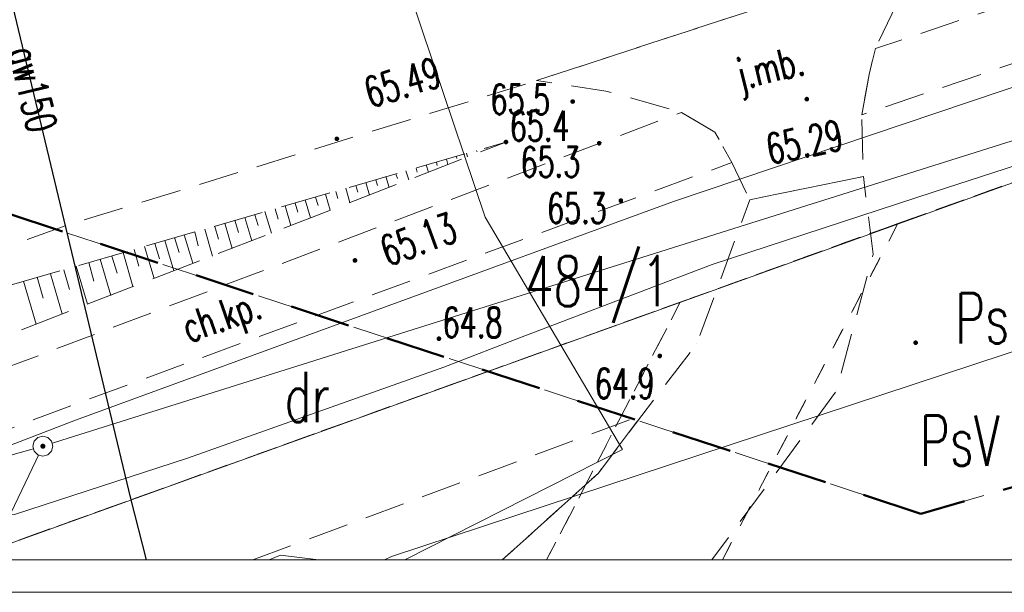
# Model space of a CAD drawing. Header units: millimetres. Extents: x 6487905018 to 6488192500, y 5882180700 to 5882375224.
# Tile 8 of 256: x 6487969533 to 6487994047, y 5882180700 to 5882194970. Entities that reach past the tile are written whole.
import ezdxf
from ezdxf.xclip import XClip

# ---------------------------------------------------------------- set-up
doc = ezdxf.new("R2010")
doc.units = ezdxf.units.MM
doc.header["$MEASUREMENT"] = 0
doc.header["$XCLIPFRAME"] = 2
for name, pattern in [('L_0_03', [1000, 500, -500]), ('L_0_04', [1500, 1000, -500]), ('L_0_05', [1750, 1250, -500]), ('L_0_08', [2500, 1500, -1000]), ('Wipeout_Contour', [1000, 0, -1000])]:
    doc.linetypes.add(name, pattern=pattern)
for name, color, linetype in [('Mapa cyfrowa', 7, 'Continuous'), ('Zamość 06.10._2_203_Punkt_zalamania_granicy_dzialki_nie_stabilizowany', 7, 'Continuous'), ('Zamość 06.10._2_Mapa cyfrowa', 7, 'Continuous')]:
    doc.layers.add(name, color=color, linetype=linetype)
for name, color, linetype, lineweight in [('tabelka i ramka_Nr_pióra__1', 7, 'Continuous', 0), ('Zakres_Nr_pióra__141', 7, 'Continuous', 50), ('Zamość 06.10._2_000_Inne__niezydentyfikowane__Nr_pióra__7', 7, 'Continuous', 5), ('Zamość 06.10._2_0_Nr_pióra__7', 7, 'Continuous', 5), ('Zamość 06.10._2_203_Punkt_zalamania_granicy_dzialki_nie_stabilizowany_Nr_pióra__7', 7, 'Continuous', 5), ('Zamość 06.10._2_209_Opis_konturu_klasyfikacyjnego_Nr_pióra__96', 8, 'Continuous', 15), ('Zamość 06.10._2_210_Oznaczenie_uzytku_Nr_pióra__96', 8, 'Continuous', 15), ('Zamość 06.10._2_211_Nr_dzialki_Nr_pióra__96', 8, 'Continuous', 15), ('Zamość 06.10._2_217_Granica_konturu_klasyfikcyjnego_Nr_pióra__96', 8, 'Continuous', 15), ('Zamość 06.10._2_218_Granica_uzytku_Nr_pióra__96', 8, 'Continuous', 15), ('Zamość 06.10._2_219_Linia_granicy_Nr_pióra__96', 8, 'Continuous', 15), ('Zamość 06.10._2_chodnik__powierzchnia__Atr17_Nr_pióra__7', 7, 'Continuous', 5), ('Zamość 06.10._2_chodnik__powierzchnia__Nr_pióra__7', 7, 'Continuous', 5), ('Zamość 06.10._2_jezdnia__powierzchnia__Atr17_Nr_pióra__7', 7, 'Continuous', 5), ('Zamość 06.10._2_jezdnia__powierzchnia__Nr_pióra__7', 7, 'Continuous', 5), ('Zamość 06.10._2_opis_h_Nr_pióra__7', 7, 'Continuous', 5), ('Zamość 06.10._2_przewod_elektroenergetyczny__linia__Nr_pióra__1', 7, 'Continuous', 0), ('Zamość 06.10._2_przewod_gazowy__linia__Atr1_Nr_pióra__7', 7, 'Continuous', 5), ('Zamość 06.10._2_przewod_gazowy__linia__Nr_pióra__40', 2, 'Continuous', 30), ('Zamość 06.10._2_przewod_telekomunikacyjny__linia__Nr_pióra__30', 7, 'Continuous', 5), ('Zamość 06.10._2_przewod_wodociagowy__linia__Nr_pióra__5', 7, 'Continuous', 5), ('Zamość 06.10._2_punkt_wysokosciowy_naturalny_Atr2_Nr_pióra__7', 7, 'Continuous', 5), ('Zamość 06.10._2_punkt_wysokosciowy_naturalny_Nr_pióra__7', 7, 'Continuous', 5), ('Zamość 06.10._2_rura_ochronna___przewod_elektroenergetyczny__linia__Nr_pióra__7', 7, 'Continuous', 5), ('Zamość 06.10._2_rura_ochronna___przewod_gazowy__linia__Nr_pióra__7', 7, 'Continuous', 5), ('Zamość 06.10._2_skarpa_nieumocniona__powierzchnia__Nr_pióra__7', 7, 'Continuous', 5), ('Zamość 06.10._2_Zakres_Nr_pióra__7', 7, 'Continuous', 5)]:
    doc.layers.add(name, color=color, linetype=linetype, lineweight=lineweight)
doc.styles.add('GENERATED_STYLE_1', font='Simplex.shx')

# ---------------------------------------------------------------- blocks, each defined once
blk = doc.blocks.new('Rysunek_1_2')
at = {"color": 254, "linetype": 'Wipeout_Contour', "lineweight": 0, "ltscale": 70061284114.24681}
blk.add_wipeout([(6487915525.867126, 5882181505.900702), (6488146644.289524, 5882181505.900702), (6488146644.289524, 5882373115.540435), (6488107628.768834, 5882373115.540435), (6488107628.768834, 5882320263.490532), (6488101226.436201, 5882320263.490532), (6488101226.436201, 5882373115.540435), (6487915525.867126, 5882373115.540435)], dxfattribs=at).dxf.layer = 'Zamość 06.10._2_Mapa cyfrowa'
at = {"layer": 'Zamość 06.10._2_0_Nr_pióra__7', "linetype": 'Continuous'}
for points in [[(6487989130, 5882192944.723075, 1), (6487989130, 5882193035.276926, 1)], [(6487977430, 5882191954.723074, 1), (6487977430, 5882192045.276926, 1)], [(6487977880, 5882188924.723074, 1), (6487977880, 5882189015.276926, 1)]]:
    blk.add_hatch(color=256, dxfattribs=at).paths.add_polyline_path(points)
at = {"layer": 'Zamość 06.10._2_punkt_wysokosciowy_naturalny_Nr_pióra__7', "linetype": 'Continuous'}
for points in [[(6487983300, 5882192885, 1), (6487983300, 5882192975, 1)], [(6487981640, 5882191875, 1), (6487981640, 5882191965, 1)], [(6487983960, 5882191845, 1), (6487983960, 5882191935, 1)], [(6487984500, 5882190415, 1), (6487984500, 5882190505, 1)], [(6487979970, 5882186975, 1), (6487979970, 5882187065, 1)], [(6487991840, 5882186875, 1), (6487991840, 5882186965, 1)], [(6487985470, 5882186545, 1), (6487985470, 5882186635, 1)]]:
    blk.add_hatch(color=256, dxfattribs=at).paths.add_polyline_path(points)
at = {"layer": 'Zamość 06.10._2_000_Inne__niezydentyfikowane__Nr_pióra__7', "linetype": 'Continuous', "flags": 128}
for points in [[(6487980910, 5882191710), (6487980920, 5882191680)], [(6487981160, 5882191780), (6487981170, 5882191740)], [(6487979910, 5882191420), (6487979930, 5882191340)], [(6487980160, 5882191490), (6487980190.000001, 5882191360)], [(6487980410, 5882191560), (6487980420, 5882191510)], [(6487980660, 5882191640), (6487980680, 5882191550)], [(6487979150.000001, 5882191200), (6487979220, 5882190980.000001)], [(6487979400.000001, 5882191270), (6487979430, 5882191170)], [(6487979650.000001, 5882191350), (6487979710, 5882191170)], [(6487978400.000001, 5882190980.000001), (6487978440.000001, 5882190840)], [(6487978650.000001, 5882191060), (6487978730.000001, 5882190790)], [(6487978900.000001, 5882191130), (6487978940.000001, 5882191010)], [(6487977400.000001, 5882190690.000001), (6487977450, 5882190510)], [(6487977650.000001, 5882190770), (6487977750, 5882190410)], [(6487977900.000001, 5882190840), (6487977950, 5882190670)], [(6487978150.000001, 5882190910), (6487978240.000001, 5882190600)], [(6487976640, 5882190480.000001), (6487976770, 5882190030)], [(6487976900.000001, 5882190550), (6487976960, 5882190340)], [(6487977150.000001, 5882190620), (6487977260, 5882190220)], [(6487975640, 5882190190.000001), (6487975800, 5882189650.000001)], [(6487975890, 5882190260), (6487975970, 5882190000)], [(6487976140, 5882190330), (6487976280.000001, 5882189840)], [(6487976390, 5882190400.000001), (6487976460, 5882190170)], [(6487974890, 5882189970), (6487974980.000001, 5882189670)], [(6487975140, 5882190040), (6487975310, 5882189460)], [(6487975390, 5882190110), (6487975470, 5882189840)], [(6487974140, 5882189750), (6487974330, 5882189080)], [(6487974390, 5882189820), (6487974480.000001, 5882189500)], [(6487974640, 5882189900.000001), (6487974820.000001, 5882189270)], [(6487973150.000001, 5882189470), (6487973370, 5882188710)], [(6487973390, 5882189540), (6487973500, 5882189170)], [(6487973630, 5882189610), (6487973840, 5882188900.000001)], [(6487973890, 5882189680), (6487973980.000001, 5882189330)], [(6487972380, 5882189240), (6487972500, 5882188830)], [(6487972640, 5882189320), (6487972880, 5882188520)], [(6487972900.000001, 5882189390), (6487973010, 5882189010)], [(6487971540, 5882189000), (6487971800, 5882188100)], [(6487971830, 5882189080), (6487971960, 5882188650.000001)], [(6487972110.000001, 5882189170), (6487972350, 5882188320)], [(6487970630, 5882188740), (6487970770, 5882188250)], [(6487970940.000001, 5882188830), (6487971220, 5882187880)], [(6487971250, 5882188920), (6487971380, 5882188450)], [(6487969970, 5882188550), (6487970120, 5882188030)], [(6487970300, 5882188640), (6487970590, 5882187640)], [(6487969630, 5882188450), (6487969940.000001, 5882187380)]]:
    blk.add_lwpolyline(points, dxfattribs=at)
at = {"layer": 'Zamość 06.10._2_0_Nr_pióra__7', "linetype": 'Continuous'}
for p, q in [((6487990840, 5882194250), (6487990840.05, 5882194250)), ((6487982400.000001, 5882193450), (6487982400.05, 5882193450)), ((6487990680, 5882193600), (6487990680.05, 5882193600)), ((6487984130, 5882193190.000001), (6487984130.05, 5882193190.000001)), ((6487983300, 5882192930), (6487983300.05, 5882192930)), ((6487989130, 5882192990), (6487989130.05, 5882192990)), ((6487986010, 5882192660), (6487986010.05, 5882192660)), ((6487990500, 5882192600), (6487990500.05, 5882192600)), ((6487986840, 5882192170), (6487986840.05, 5882192170)), ((6487977430, 5882192000), (6487977430.05, 5882192000)), ((6487981640, 5882191920), (6487981640.05, 5882191920)), ((6487981640, 5882191920), (6487981640.05, 5882191920)), ((6487980910, 5882191710), (6487980910.05, 5882191710)), ((6487980920, 5882191680), (6487980920.05, 5882191680)), ((6487981160, 5882191780), (6487981160.05, 5882191780)), ((6487981170, 5882191740), (6487981170.05, 5882191740)), ((6487983960, 5882191890), (6487983960.05, 5882191890)), ((6487979910, 5882191420), (6487979910.05, 5882191420)), ((6487980160, 5882191490), (6487980160.05, 5882191490)), ((6487980410, 5882191560), (6487980410.05, 5882191560)), ((6487980420, 5882191510), (6487980420.05, 5882191510)), ((6487980660, 5882191640), (6487980660.05, 5882191640)), ((6487980680, 5882191550), (6487980680.05, 5882191550)), ((6487979150.000001, 5882191200), (6487979150.05, 5882191200)), ((6487979400.000001, 5882191270), (6487979400.05, 5882191270)), ((6487979430, 5882191170), (6487979430.05, 5882191170)), ((6487979650.000001, 5882191350), (6487979650.05, 5882191350)), ((6487979710, 5882191170), (6487979710.05, 5882191170)), ((6487979930, 5882191340), (6487979930.05, 5882191340)), ((6487980190.000001, 5882191360), (6487980190.05, 5882191360)), ((6487987260, 5882191410), (6487987260.05, 5882191410)), ((6487978400.000001, 5882190980.000001), (6487978400.05, 5882190980.000001)), ((6487978650.000001, 5882191060), (6487978650.05, 5882191060)), ((6487978900.000001, 5882191130), (6487978900.05, 5882191130)), ((6487978940.000001, 5882191010), (6487978940.05, 5882191010)), ((6487979220, 5882190980.000001), (6487979220.05, 5882190980.000001)), ((6487990540, 5882191060), (6487990540.05, 5882191060)), ((6487977400.000001, 5882190690.000001), (6487977400.05, 5882190690.000001)), ((6487977650.000001, 5882190770), (6487977650.05, 5882190770)), ((6487977900.000001, 5882190840), (6487977900.05, 5882190840)), ((6487978150.000001, 5882190910), (6487978150.05, 5882190910)), ((6487978440.000001, 5882190840), (6487978440.05, 5882190840)), ((6487978730.000001, 5882190790), (6487978730.05, 5882190790)), ((6487992300, 5882190680), (6487992300.05, 5882190680)), ((6487972890, 5882190520), (6487972890.05, 5882190520)), ((6487976640, 5882190480.000001), (6487976640.05, 5882190480.000001)), ((6487976900.000001, 5882190550), (6487976900.05, 5882190550)), ((6487977150.000001, 5882190620), (6487977150.05, 5882190620)), ((6487977450, 5882190510), (6487977450.05, 5882190510)), ((6487977950, 5882190670), (6487977950.05, 5882190670)), ((6487978240.000001, 5882190600), (6487978240.05, 5882190600)), ((6487984500, 5882190460), (6487984500.05, 5882190460)), ((6487985810, 5882190440.000001), (6487985810.05, 5882190440.000001)), ((6487987710, 5882190480.000001), (6487987710.05, 5882190480.000001)), ((6487975640, 5882190190.000001), (6487975640.05, 5882190190.000001)), ((6487975890, 5882190260), (6487975890.05, 5882190260)), ((6487976140, 5882190330), (6487976140.05, 5882190330)), ((6487976390, 5882190400.000001), (6487976390.05, 5882190400.000001)), ((6487976960, 5882190340), (6487976960.05, 5882190340)), ((6487977260, 5882190220), (6487977260.05, 5882190220)), ((6487977750, 5882190410), (6487977750.05, 5882190410)), ((6487974890, 5882189970), (6487974890.05, 5882189970)), ((6487975140, 5882190040), (6487975140.05, 5882190040)), ((6487975390, 5882190110), (6487975390.05, 5882190110)), ((6487975970, 5882190000), (6487975970.05, 5882190000)), ((6487976460, 5882190170), (6487976460.05, 5882190170)), ((6487976770, 5882190030), (6487976770.05, 5882190030)), ((6487981120, 5882190050), (6487981120.05, 5882190050)), ((6487970620, 5882189820), (6487970620.05, 5882189820)), ((6487974140, 5882189750), (6487974140.05, 5882189750)), ((6487974390, 5882189820), (6487974390.05, 5882189820)), ((6487974640, 5882189900.000001), (6487974640.05, 5882189900.000001)), ((6487975470, 5882189840), (6487975470.05, 5882189840)), ((6487976280.000001, 5882189840), (6487976280.05, 5882189840)), ((6487991400.000001, 5882189890), (6487991400.05, 5882189890)), ((6487973150.000001, 5882189470), (6487973150.05, 5882189470)), ((6487973390, 5882189540), (6487973390.05, 5882189540)), ((6487973630, 5882189610), (6487973630.05, 5882189610)), ((6487973890, 5882189680), (6487973890.05, 5882189680)), ((6487974480.000001, 5882189500), (6487974480.05, 5882189500)), ((6487974980.000001, 5882189670), (6487974980.05, 5882189670)), ((6487975310, 5882189460), (6487975310.05, 5882189460)), ((6487975800, 5882189650.000001), (6487975800.05, 5882189650.000001)), ((6487972380, 5882189240), (6487972380.05, 5882189240)), ((6487972640, 5882189320), (6487972640.05, 5882189320)), ((6487972900.000001, 5882189390), (6487972900.05, 5882189390)), ((6487973980.000001, 5882189330), (6487973980.05, 5882189330)), ((6487974820.000001, 5882189270), (6487974820.05, 5882189270)), ((6487971540, 5882189000), (6487971540.05, 5882189000)), ((6487971830, 5882189080), (6487971830.05, 5882189080)), ((6487972110.000001, 5882189170), (6487972110.05, 5882189170)), ((6487973010, 5882189010), (6487973010.05, 5882189010)), ((6487973500, 5882189170), (6487973500.05, 5882189170)), ((6487974330, 5882189080), (6487974330.05, 5882189080)), ((6487977880, 5882188970), (6487977880.05, 5882188970)), ((6487990780.000001, 5882189130), (6487990780.05, 5882189130)), ((6487970630, 5882188740), (6487970630.05, 5882188740)), ((6487970940.000001, 5882188830), (6487970940.05, 5882188830)), ((6487971250, 5882188920), (6487971250.05, 5882188920)), ((6487972500, 5882188830), (6487972500.05, 5882188830)), ((6487973840, 5882188900.000001), (6487973840.05, 5882188900.000001)), ((6487986770, 5882188870), (6487986770.05, 5882188870)), ((6487969970, 5882188550), (6487969970.05, 5882188550)), ((6487970300, 5882188640), (6487970300.05, 5882188640)), ((6487971960, 5882188650.000001), (6487971960.05, 5882188650.000001)), ((6487972880, 5882188520), (6487972880.05, 5882188520)), ((6487973370, 5882188710), (6487973370.05, 5882188710)), ((6487969630, 5882188450), (6487969630.05, 5882188450)), ((6487970770, 5882188250), (6487970770.05, 5882188250)), ((6487971380, 5882188450), (6487971380.05, 5882188450)), ((6487972350, 5882188320), (6487972350.05, 5882188320)), ((6487970120, 5882188030), (6487970120.05, 5882188030)), ((6487971800, 5882188100), (6487971800.05, 5882188100)), ((6487971220, 5882187880), (6487971220.05, 5882187880)), ((6487985980.000001, 5882187930), (6487985980.05, 5882187930)), ((6487970590, 5882187640), (6487970590.05, 5882187640)), ((6487969940.000001, 5882187380), (6487969940.05, 5882187380)), ((6487979970, 5882187020), (6487979970.05, 5882187020)), ((6487982110.000001, 5882187090), (6487982110.05, 5882187090)), ((6487986390, 5882186890), (6487986390.05, 5882186890)), ((6487991840, 5882186920), (6487991840.05, 5882186920)), ((6487985470, 5882186590), (6487985470.05, 5882186590)), ((6487980090, 5882186310), (6487980090.05, 5882186310)), ((6487989870, 5882185720), (6487989870.05, 5882185720)), ((6487985020, 5882185110), (6487985020.05, 5882185110)), ((6487969840, 5882184990), (6487969840.05, 5882184990)), ((6487970920, 5882184990), (6487970920.05, 5882184990)), ((6487984540, 5882184260), (6487984540.05, 5882184260)), ((6487973710, 5882184040), (6487973710.05, 5882184040)), ((6487983940.000001, 5882183670), (6487983940.05, 5882183670)), ((6487972300, 5882183040), (6487972300.05, 5882183040)), ((6487991970, 5882182660), (6487991970.05, 5882182660)), ((6487976030.000001, 5882181630), (6487976030.05, 5882181630)), ((6487978790, 5882181590), (6487978790.05, 5882181590))]:
    blk.add_line(p, q, dxfattribs=at)
for centre in [(6487989130, 5882192990), (6487977430, 5882192000), (6487977880, 5882188970)]:
    blk.add_circle(centre, 45.276926, dxfattribs=at)
at = {"layer": 'Zamość 06.10._2_203_Punkt_zalamania_granicy_dzialki_nie_stabilizowany_Nr_pióra__7', "linetype": 'Continuous'}
blk.add_line((6487970110.000001, 5882184340), (6487970110.05, 5882184340), dxfattribs=at)
at = {"layer": 'Zamość 06.10._2_217_Granica_konturu_klasyfikcyjnego_Nr_pióra__96', "linetype": 'L_0_03', "flags": 128}
for points in [[(6487996810, 5882191830), (6487991400.000001, 5882189890)], [(6487991400.000001, 5882189890), (6487987027.623203, 5882181505.900702)], [(6487985980.000001, 5882187930), (6487968870, 5882181770)], [(6487982651.991881, 5882181505.900702), (6487985980.000001, 5882187930)]]:
    blk.add_lwpolyline(points, dxfattribs=at)
at = {"layer": 'Zamość 06.10._2_218_Granica_uzytku_Nr_pióra__96', "linetype": 'L_0_03', "flags": 128}
for points in [[(6487996810, 5882191830), (6487991400.000001, 5882189890)], [(6487991400.000001, 5882189890), (6487996810, 5882191830)], [(6487991400.000001, 5882189890), (6487985980.000001, 5882187930)], [(6487985980.000001, 5882187930), (6487991400.000001, 5882189890)], [(6487987027.623203, 5882181505.900702), (6487991400.000001, 5882189890)], [(6487991400.000001, 5882189890), (6487987027.623203, 5882181505.900702)], [(6487985980.000001, 5882187930), (6487968870, 5882181770)], [(6487968870, 5882181770), (6487985980.000001, 5882187930)], [(6487982651.991881, 5882181505.900702), (6487985980.000001, 5882187930)], [(6487985980.000001, 5882187930), (6487982651.991881, 5882181505.900702)]]:
    blk.add_lwpolyline(points, dxfattribs=at)
at = {"layer": 'Zamość 06.10._2_219_Linia_granicy_Nr_pióra__96', "linetype": 'Continuous', "flags": 128}
for points in [[(6487968870, 5882181770), (6488017610.000001, 5882199330)], [(6487970110.000001, 5882184340), (6488017610.000001, 5882199330)], [(6487960033.202497, 5882181505.900702), (6487970110.000001, 5882184340)], [(6487968870, 5882181770), (6487970110.000001, 5882184340)]]:
    blk.add_lwpolyline(points, dxfattribs=at)
at = {"layer": 'Zamość 06.10._2_chodnik__powierzchnia__Nr_pióra__7', "linetype": 'L_0_04', "flags": 128}
blk.add_lwpolyline([(6488050520, 5882213090), (6488051300, 5882212760), (6488052220, 5882211970), (6488036390, 5882207250), (6488037130, 5882204650.000001), (6488034020, 5882203750), (6488033280.000001, 5882206320), (6488009550, 5882199070), (6487990500, 5882192600), (6487990680, 5882193600), (6487990840, 5882194250), (6488009130, 5882200390), (6488032800, 5882207650.000001)], close=True, dxfattribs=at)
blk.add_lwpolyline([(6487958057.642355, 5882181505.900702), (6487960280.000001, 5882182810), (6487969180, 5882186290), (6487986010, 5882192660), (6487986840, 5882192170), (6487987260, 5882191410), (6487969840, 5882184990), (6487960880, 5882181530), (6487960839.075156, 5882181505.900702)], dxfattribs=at)
at = {"layer": 'Zamość 06.10._2_jezdnia__powierzchnia__Nr_pióra__7', "linetype": 'L_0_04', "flags": 128}
for points in [[(6487937199.926741, 5882181505.900702), (6487944120, 5882186480.000001), (6487955420, 5882192270), (6487968700, 5882197150.000001), (6487987180, 5882202890), (6488010660, 5882210140), (6488034760, 5882217530), (6488040000, 5882219130), (6488059610.000001, 5882225210), (6488075310, 5882230370), (6488081470, 5882233630), (6488086160, 5882236070), (6488088060, 5882236830), (6488096848.98959, 5882239382.959795), (6488095756.069768, 5882228162.316289), (6488092220, 5882227070), (6488065320.000001, 5882218790), (6488063880, 5882216950), (6488050800, 5882212990), (6488048420, 5882213800), (6488035940.000001, 5882210150.000001), (6488012080, 5882202830), (6487993710, 5882197150.000001), (6487982400.000001, 5882193450), (6487970620, 5882189820), (6487957710, 5882185050), (6487951012.646, 5882181505.900702)], [(6487981547.432742, 5882181505.900702), (6487983940.000001, 5882183670), (6487985020, 5882185110), (6487986390, 5882186890), (6487987710, 5882190480.000001), (6487990540, 5882191060), (6487990780.000001, 5882189130), (6487989870, 5882185720), (6487986763.326797, 5882181505.900702)], [(6487975339.758938, 5882181505.900702), (6487985020, 5882185110), (6487983940.000001, 5882183670), (6487981547.432742, 5882181505.900702)]]:
    blk.add_lwpolyline(points, dxfattribs=at)
blk.add_lwpolyline([(6487993710, 5882197150.000001), (6487991440.000001, 5882195520), (6487990840, 5882194250), (6487990680, 5882193600), (6487990500, 5882192600), (6487990540, 5882191060), (6487987710, 5882190480.000001), (6487987260, 5882191410), (6487986840, 5882192170), (6487986010, 5882192660), (6487984130, 5882193190.000001), (6487982400.000001, 5882193450)], close=True, dxfattribs=at)
at = {"layer": 'Zamość 06.10._2_przewod_elektroenergetyczny__linia__Nr_pióra__1', "linetype": 'Continuous', "flags": 128}
blk.add_lwpolyline([(6487966584.735785, 5882181505.900702), (6487969110.000001, 5882182650.000001), (6487969400.000001, 5882182640), (6487973710, 5882184040), (6487980090, 5882186310), (6487982110.000001, 5882187090), (6487986770, 5882188870), (6487992300, 5882190680), (6488011590, 5882196940.000001), (6488012760, 5882196600), (6488070050, 5882213020), (6488088720, 5882218650.000001), (6488095014.036757, 5882220544.110717)], dxfattribs=at)
at = {"layer": 'Zamość 06.10._2_przewod_gazowy__linia__Nr_pióra__40', "linetype": 'Continuous', "flags": 128}
blk.add_lwpolyline([(6487972693.702159, 5882181505.900702), (6487972300, 5882183040), (6487967790, 5882201840), (6487966190.000001, 5882209820), (6487966310, 5882212260), (6487970820.000001, 5882228040), (6487990420, 5882300840), (6487990580, 5882303560), (6487989940.000001, 5882304960), (6487988560, 5882306200), (6487985710, 5882307290), (6487982350, 5882307600), (6487971570.000001, 5882307450), (6487961426.767263, 5882307176.886372)], dxfattribs=at)
at = {"layer": 'Zamość 06.10._2_przewod_telekomunikacyjny__linia__Nr_pióra__30', "linetype": 'Continuous', "flags": 128}
for points in [[(6487979124.220844, 5882181505.900702), (6487984540, 5882184260), (6487981120, 5882190050), (6487977160, 5882201820), (6487973650.000001, 5882219670), (6488058820.000001, 5882246140), (6488075370, 5882251420), (6488098590.494104, 5882257262.406148)], [(6487978615.605294, 5882181505.900702), (6487978790, 5882181590), (6488011640, 5882192430), (6488047410, 5882201070), (6488078060, 5882210450), (6488094651.428349, 5882216821.331065)], [(6487975746.48461, 5882181505.900702), (6487976030.000001, 5882181630), (6487976969.608968, 5882181505.900702)]]:
    blk.add_lwpolyline(points, dxfattribs=at)
at = {"layer": 'Zamość 06.10._2_przewod_wodociagowy__linia__Nr_pióra__5', "linetype": 'Continuous', "flags": 128}
blk.add_lwpolyline([(6487961888.490653, 5882181505.900702), (6487970920, 5882184990), (6487985810, 5882190440.000001), (6488011250, 5882199020), (6488052190.000001, 5882211630), (6488091710, 5882222110), (6488092020, 5882222160)], dxfattribs=at)
at = {"layer": 'Zamość 06.10._2_punkt_wysokosciowy_naturalny_Nr_pióra__7', "linetype": 'Continuous'}
for centre in [(6487983300, 5882192930), (6487981640, 5882191920), (6487983960, 5882191890), (6487984500, 5882190460), (6487979970, 5882187020), (6487991840, 5882186920), (6487985470, 5882186590)]:
    blk.add_circle(centre, 45, dxfattribs=at)
at = {"layer": 'Zamość 06.10._2_rura_ochronna___przewod_elektroenergetyczny__linia__Nr_pióra__7', "linetype": 'Continuous', "flags": 128}
for points in [[(6487986770, 5882188870), (6487992300, 5882190680)], [(6487980090, 5882186310), (6487982110.000001, 5882187090)], [(6487969400.000001, 5882182640), (6487973710, 5882184040)]]:
    blk.add_lwpolyline(points, dxfattribs=at)
at = {"layer": 'Zamość 06.10._2_rura_ochronna___przewod_gazowy__linia__Nr_pióra__7', "linetype": 'Continuous', "flags": 128}
blk.add_lwpolyline([(6487967790, 5882201840), (6487972300, 5882183040)], dxfattribs=at)
at = {"layer": 'Zamość 06.10._2_skarpa_nieumocniona__powierzchnia__Nr_pióra__7', "linetype": 'L_0_05', "flags": 128}
blk.add_lwpolyline([(6487953338.951133, 5882181505.900702), (6487958050, 5882184430), (6487964650.000001, 5882187010), (6487981640, 5882191920), (6487964930, 5882185440.000001), (6487959020, 5882182740), (6487956936.396969, 5882181505.900702)], dxfattribs=at)
at = {"layer": 'Zamość 06.10._2_Zakres_Nr_pióra__7', "linetype": 'L_0_08', "flags": 128}
blk.add_lwpolyline([(6488077770, 5882227680), (6488077390, 5882225350), (6488057910, 5882201700), (6487991970, 5882182660), (6487963899.999999, 5882191899.999999), (6487948427.806409, 5882211665.206947), (6487975970, 5882326920), (6488001880, 5882346970), (6488049600, 5882347290), (6488064120, 5882347940.000001), (6488083499.999998, 5882337899.999999), (6488088499.999998, 5882318799.999999), (6488077780.000001, 5882227750)], close=True, dxfattribs=at)
at = {"layer": 'Zamość 06.10._2_209_Opis_konturu_klasyfikacyjnego_Nr_pióra__96', "linetype": 'Continuous', "insert": (6487991947.142854, 5882185104.041664), "char_height": 1250, "attachment_point": 1, "style": 'GENERATED_STYLE_1'}
blk.add_mtext('\\A1;{\\W0.660000x;\\FSimplex.shx;PsV}', dxfattribs=at)
at = {"layer": 'Zamość 06.10._2_210_Oznaczenie_uzytku_Nr_pióra__96', "linetype": 'Continuous', "char_height": 1250, "attachment_point": 1, "style": 'GENERATED_STYLE_1'}
for s, insert in [('\\A1;{\\W0.660000x;\\FSimplex.shx;Ps}', (6487992827.142855, 5882188154.041664)), ('\\A1;{\\W0.660000x;\\FSimplex.shx;dr}', (6487976127.857143, 5882186191.184525))]:
    blk.add_mtext(s, dxfattribs=dict(at, insert=insert))
at = {"layer": 'Zamość 06.10._2_211_Nr_dzialki_Nr_pióra__96', "linetype": 'Continuous', "insert": (6487982117.857141, 5882189078.898807), "char_height": 1250, "attachment_point": 1, "style": 'GENERATED_STYLE_1'}
blk.add_mtext('\\A1;{\\W0.660000x;\\FSimplex.shx;484/1}', dxfattribs=at)
at = {"layer": 'Zamość 06.10._2_chodnik__powierzchnia__Atr17_Nr_pióra__7', "linetype": 'Continuous', "insert": (6487973501.125926, 5882187622.505118), "char_height": 750, "attachment_point": 1, "rotation": 19.1000000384, "style": 'GENERATED_STYLE_1'}
blk.add_mtext('\\A1;{\\W0.660000x;\\FSimplex.shx;ch.kp.}', dxfattribs=at)
at = {"layer": 'Zamość 06.10._2_jezdnia__powierzchnia__Atr17_Nr_pióra__7', "linetype": 'Continuous', "insert": (6487987308.407446, 5882193949.869713), "char_height": 750, "attachment_point": 1, "rotation": 13.5999999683, "style": 'GENERATED_STYLE_1'}
blk.add_mtext('\\A1;{\\W0.660000x;\\FSimplex.shx;j.mb.}', dxfattribs=at)
at = {"layer": 'Zamość 06.10._2_opis_h_Nr_pióra__7', "linetype": 'Continuous', "char_height": 750, "attachment_point": 1, "style": 'GENERATED_STYLE_1'}
for s, insert, rotation in [('\\A1;{\\W0.660000x;\\FSimplex.shx;65.49}', (6487978042.347609, 5882193482.980629), 17.1000000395), ('\\A1;{\\W0.660000x;\\FSimplex.shx;65.29}', (6487988060.665866, 5882192097.211696), 11.5999999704), ('\\A1;{\\W0.660000x;\\FSimplex.shx;65.13}', (6487978435.577346, 5882189520.463488), 20.1999999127)]:
    blk.add_mtext(s, dxfattribs=dict(at, insert=insert, rotation=rotation))
at = {"layer": 'Zamość 06.10._2_przewod_gazowy__linia__Atr1_Nr_pióra__7', "linetype": 'Continuous', "insert": (6487969973.716272, 5882194365.821074), "char_height": 750, "attachment_point": 1, "rotation": 283.5000000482, "style": 'GENERATED_STYLE_1'}
blk.add_mtext('\\A1;{\\W0.660000x;\\FSimplex.shx;gw150}', dxfattribs=at)
at = {"layer": 'Zamość 06.10._2_punkt_wysokosciowy_naturalny_Atr2_Nr_pióra__7', "linetype": 'Continuous', "char_height": 750, "attachment_point": 1, "style": 'GENERATED_STYLE_1'}
for s, insert in [('\\A1;{\\W0.660000x;\\FSimplex.shx;65.5}', (6487981254.285715, 5882193358.425)), ('\\A1;{\\W0.660000x;\\FSimplex.shx;65.4}', (6487981734.285714, 5882192696.425)), ('\\A1;{\\W0.660000x;\\FSimplex.shx;65.3}', (6487982004.285711, 5882191798.424997)), ('\\A1;{\\W0.660000x;\\FSimplex.shx;65.3}', (6487982664.285715, 5882190648.425)), ('\\A1;{\\W0.660000x;\\FSimplex.shx;64.8}', (6487980064.285714, 5882187796.425)), ('\\A1;{\\W0.660000x;\\FSimplex.shx;64.9}', (6487983854.285714, 5882186276.425))]:
    blk.add_mtext(s, dxfattribs=dict(at, insert=insert))
at = {"color": 254, "linetype": 'Wipeout_Contour', "lineweight": 0, "ltscale": 105090029123.3723}
blk.add_wipeout([(6487970110.000001, 5882184090), (6487970235.000001, 5882184123.493649), (6487970326.506351, 5882184215), (6487970360.000001, 5882184340), (6487970326.506351, 5882184465), (6487970235.000001, 5882184556.506351), (6487970110.000001, 5882184590), (6487969985.000001, 5882184556.506351), (6487969893.493649, 5882184465), (6487969860.000001, 5882184340), (6487969893.493649, 5882184215), (6487969985.000001, 5882184123.493649)], dxfattribs=at).dxf.layer = 'Zamość 06.10._2_203_Punkt_zalamania_granicy_dzialki_nie_stabilizowany'
at = {"layer": 'Zamość 06.10._2_203_Punkt_zalamania_granicy_dzialki_nie_stabilizowany_Nr_pióra__7', "linetype": 'Continuous'}
blk.add_hatch(color=256, dxfattribs=at).paths.add_polyline_path([(6487970110.000001, 5882184290, 1), (6487970110.000001, 5882184390, 1)])
for p, q in [((6487969985.000001, 5882184556.506351), (6487969893.493649, 5882184465)), ((6487970110.000001, 5882184590), (6487969985.000001, 5882184556.506351)), ((6487970235.000001, 5882184556.506351), (6487970110.000001, 5882184590)), ((6487970326.506351, 5882184465), (6487970235.000001, 5882184556.506351)), ((6487969893.493649, 5882184465), (6487969860.000001, 5882184340)), ((6487969860.000001, 5882184340), (6487969893.493649, 5882184215)), ((6487970360.000001, 5882184340), (6487970326.506351, 5882184465)), ((6487970326.506351, 5882184215), (6487970360.000001, 5882184340)), ((6487969893.493649, 5882184215), (6487969985.000001, 5882184123.493649)), ((6487969985.000001, 5882184123.493649), (6487970110.000001, 5882184090)), ((6487970110.000001, 5882184090), (6487970235.000001, 5882184123.493649)), ((6487970235.000001, 5882184123.493649), (6487970326.506351, 5882184215))]:
    blk.add_line(p, q, dxfattribs=at)
blk.add_circle((6487970110.000001, 5882184340), 50, dxfattribs=at)

msp = doc.modelspace()

# ---------------------------------------------------------------- linework, layer by layer
at = {"layer": 'tabelka i ramka_Nr_pióra__1', "linetype": 'Continuous'}
msp.add_line((6488192500, 5882180700.125709), (6487911008.050664, 5882180700.125709), dxfattribs=at)

# ---------------------------------------------------------------- block references
at = {"layer": 'Mapa cyfrowa', "color": 22, "linetype": 'Continuous', "lineweight": 5}
ref = msp.add_blockref('Rysunek_1_2', (0, 0), dxfattribs=at)
XClip(ref).set_block_clipping_path([(6487915525.8671264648, 5882181505.9007024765), (6488146644.2895231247, 5882181505.9007024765), (6488146644.2895231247, 5882373115.5404348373), (6488107628.7688331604, 5882373115.5404348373), (6488107628.7688331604, 5882320263.4905319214), (6488101226.4362001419, 5882320263.4905319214), (6488101226.4362001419, 5882373115.5404348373), (6487915525.8671264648, 5882373115.5404348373)])

# ---------------------------------------------------------------- next in the draw order: linework, layer by layer
at = {"layer": 'Zakres_Nr_pióra__141', "linetype": 'L_0_08'}
for p, q in [((6488057910, 5882201700), (6487991970, 5882182660)), ((6487991970, 5882182660), (6487963899.999999, 5882191899.999999))]:
    msp.add_line(p, q, dxfattribs=at)

doc.saveas('drawing.dxf')
